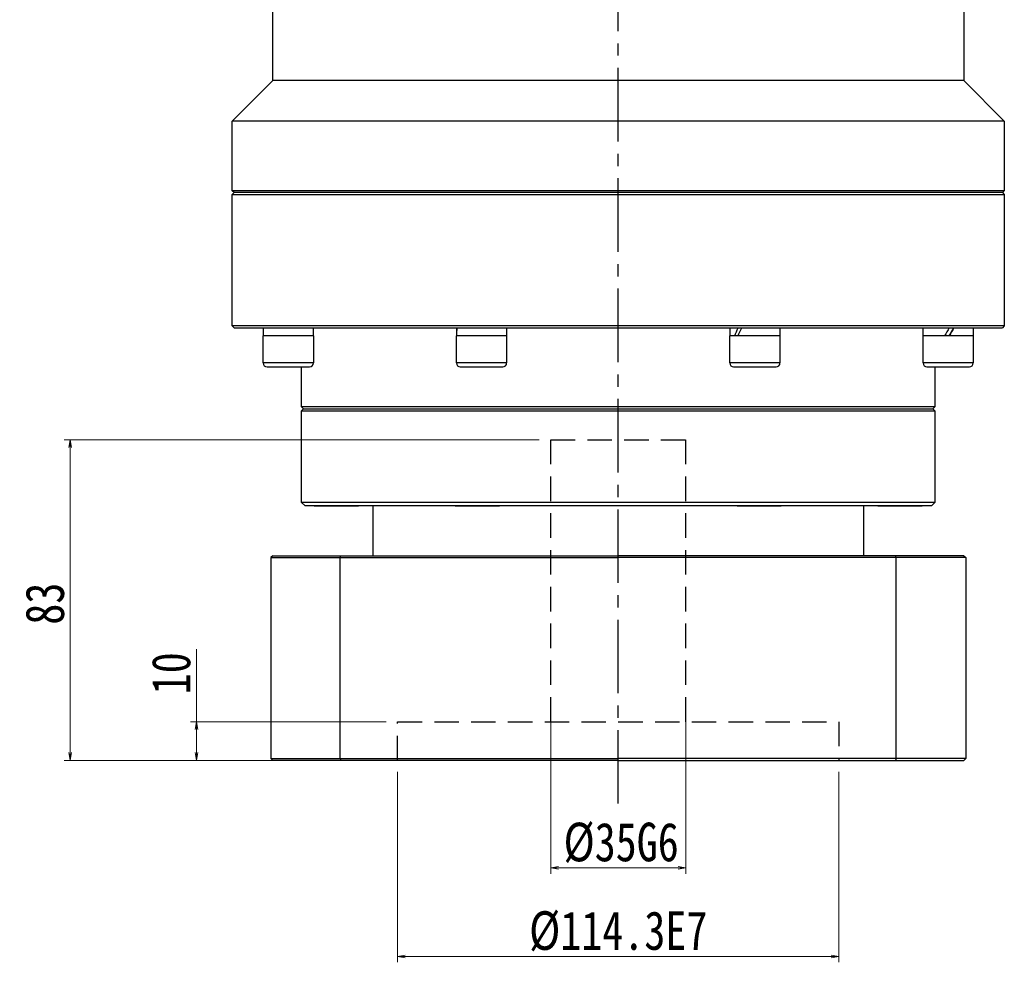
# Model space of a CAD drawing. Header units: millimetres. Extents: x -76 to 1281, y -48 to 907.
# Tile 3 of 5: x 216 to 471, y 272 to 516. Entities that reach past the tile are written whole.
import ezdxf

# ---------------------------------------------------------------- set-up
doc = ezdxf.new("R2010")
doc.units = ezdxf.units.MM
doc.linetypes.add('CENTER2', pattern=[28.575, 19.05, -3.175, 3.175, -3.175])
doc.linetypes.add('DASHED2', pattern=[9.525, 6.35, -3.175])
for name, color, linetype in [('1轮廓实线层', 7, 'Continuous'), ('3中心线层', 1, 'CENTER2'), ('4虚线层', 6, 'DASHED2')]:
    doc.layers.add(name, color=color, linetype=linetype)
doc.layers.add('尺寸线层', color=3, linetype='Continuous', lineweight=18)
doc.styles.add('宋体', font='SimSun.ttf', dxfattribs={"width": 0.8})
doc.dimstyles.new('A水平标注$0', dxfattribs={"dimtxt": 3.5, "dimasz": 2, "dimexe": 1.5, "dimexo": 3, "dimgap": 1.1, "dimtad": 1, "dimtoh": 1, "dimdec": 4, "dimdsep": 46, "dimtxsty": '宋体', "dimblk": 'OPEN', "dimcen": 3, "dimclrd": 3, "dimclre": 3, "dimclrt": 6, "dimadec": 0, "dimazin": 0, "dimtm": 1e-09, "dimtfac": 1, "dimtdec": 4, "dimtix": 1, "dimtmove": 0, "dimatfit": 3, "dimldrblk": 'OPEN', "dimfxl": 0, "dimlwd": 13, "dimlwe": 13, "dimarcsym": 0})

# ---------------------------------------------------------------- blocks, each defined once
blk = doc.blocks.new('_Open')
at = {"color": 0, "linetype": 'ByBlock', "lineweight": -2}
for p, q in [((-1, 0.17), (0, 0)), ((-1, -0.17), (0, 0)), ((0, 0), (-1, 0))]:
    blk.add_line(p, q, dxfattribs=at)
blk = doc.blocks.new('*D38')
at = {"layer": 'Defpoints', "color": 0, "transparency": 16777216}
for p in [(314.15, 334), (262.03, 324), (307.11, 324)]:
    blk.add_point(p, dxfattribs=at)
at = {"layer": '尺寸线层', "color": 3, "lineweight": 13, "transparency": 16777216}
for p, q in [((262.03, 334), (262.03, 352.83)), ((311.15, 334), (260.53, 334)), ((262.03, 326), (262.03, 332)), ((304.11, 324), (260.53, 324))]:
    blk.add_line(p, q, dxfattribs=at)
at = {"layer": '尺寸线层', "color": 3, "lineweight": 13, "transparency": 16777216, "xscale": 2, "yscale": 2, "zscale": 2}
for p, rotation in [((262.03, 334), 90), ((262.03, 324), 270)]:
    blk.add_blockref('_Open', p, dxfattribs=dict(at, rotation=rotation))
at = {"layer": '尺寸线层', "color": 6, "transparency": 16777216, "insert": (255.53, 346.55), "char_height": 10, "attachment_point": 5, "rotation": 90, "style": '宋体', "bg_fill": 3, "box_fill_scale": 1.1, "bg_fill_color": 256, "bg_fill_true_color": 13158600, "bg_fill_transparency": 0}
blk.add_mtext('10', dxfattribs=at)
blk = doc.blocks.new('*D39')
at = {"layer": 'Defpoints', "color": 0, "transparency": 16777216}
for p in [(353.8, 407), (229.33, 324), (307.11, 324)]:
    blk.add_point(p, dxfattribs=at)
at = {"layer": '尺寸线层', "color": 3, "lineweight": 13, "transparency": 16777216}
for p, q in [((350.8, 407), (227.83, 407)), ((229.33, 405), (229.33, 326)), ((304.11, 324), (227.83, 324))]:
    blk.add_line(p, q, dxfattribs=at)
at = {"layer": '尺寸线层', "color": 3, "lineweight": 13, "transparency": 16777216, "xscale": 2, "yscale": 2, "zscale": 2}
for p, rotation in [((229.33, 407), 90), ((229.33, 324), 270)]:
    blk.add_blockref('_Open', p, dxfattribs=dict(at, rotation=rotation))
at = {"layer": '尺寸线层', "color": 6, "transparency": 16777216, "insert": (222.83, 364.57), "char_height": 10, "attachment_point": 5, "rotation": 90, "style": '宋体'}
blk.add_mtext('83', dxfattribs=at)
blk = doc.blocks.new('*D40')
at = {"layer": 'Defpoints', "color": 0, "transparency": 16777216}
for p in [(314.15, 324), (428.45, 324), (428.45, 273.21)]:
    blk.add_point(p, dxfattribs=at)
at = {"layer": '尺寸线层', "color": 3, "lineweight": 13, "transparency": 16777216}
for p, q in [((314.15, 321), (314.15, 271.71)), ((428.45, 321), (428.45, 271.71)), ((316.15, 273.21), (426.45, 273.21))]:
    blk.add_line(p, q, dxfattribs=at)
at = {"layer": '尺寸线层', "color": 3, "lineweight": 13, "transparency": 16777216, "xscale": 2, "yscale": 2, "zscale": 2, "rotation": 180}
blk.add_blockref('_Open', (314.15, 273.21), dxfattribs=at)
at = {"layer": '尺寸线层', "color": 3, "lineweight": 13, "transparency": 16777216, "xscale": 2, "yscale": 2, "zscale": 2}
blk.add_blockref('_Open', (428.45, 273.21), dxfattribs=at)
at = {"layer": '尺寸线层', "color": 6, "transparency": 16777216, "insert": (371.3, 279.71), "char_height": 10, "attachment_point": 5, "style": '宋体'}
blk.add_mtext('{%%c114.3}{}{E7}', dxfattribs=at)
blk = doc.blocks.new('*D41')
at = {"layer": 'Defpoints', "color": 0, "transparency": 16777216}
for p in [(353.8, 337), (388.8, 337), (388.8, 296.14)]:
    blk.add_point(p, dxfattribs=at)
at = {"layer": '尺寸线层', "color": 3, "lineweight": 13, "transparency": 16777216}
for p, q in [((353.8, 334), (353.8, 294.64)), ((388.8, 334), (388.8, 294.64)), ((355.8, 296.14), (386.8, 296.14))]:
    blk.add_line(p, q, dxfattribs=at)
at = {"layer": '尺寸线层', "color": 3, "lineweight": 13, "transparency": 16777216, "xscale": 2, "yscale": 2, "zscale": 2, "rotation": 180}
blk.add_blockref('_Open', (353.8, 296.14), dxfattribs=at)
at = {"layer": '尺寸线层', "color": 3, "lineweight": 13, "transparency": 16777216, "xscale": 2, "yscale": 2, "zscale": 2}
blk.add_blockref('_Open', (388.8, 296.14), dxfattribs=at)
at = {"layer": '尺寸线层', "color": 6, "transparency": 16777216, "insert": (372.05, 302.64), "char_height": 10, "attachment_point": 5, "style": '宋体'}
blk.add_mtext('{%%c35}{}{G6}', dxfattribs=at)

msp = doc.modelspace()

# ---------------------------------------------------------------- linework, layer by layer
at = {"layer": '1轮廓实线层', "linetype": 'Continuous', "lineweight": 30}
for p, q in [((281.79686, 499.99673), (281.79686, 539.49673)), ((460.79686, 539.49673), (460.79686, 499.99673)), ((271.29686, 489.49673), (281.79686, 499.99673)), ((460.79686, 499.99673), (281.79686, 499.99673)), ((460.79686, 499.99673), (471.29686, 489.49673)), ((271.29686, 471.49673), (271.29686, 489.49673)), ((471.29686, 489.49673), (271.29686, 489.49673)), ((471.29686, 489.49673), (471.29686, 471.49673)), ((271.79686, 470.99673), (271.29686, 471.49673)), ((371.29686, 471.49673), (271.29686, 471.49673)), ((271.29686, 470.49673), (271.79686, 470.99673)), ((271.29686, 436.49673), (271.29686, 470.49673)), ((271.29686, 470.49673), (371.29686, 470.49673)), ((371.29686, 470.99673), (271.79686, 470.99673)), ((471.29686, 471.49673), (371.29686, 471.49673)), ((470.79686, 470.99673), (371.29686, 470.99673)), ((371.29686, 470.49673), (471.29686, 470.49673)), ((471.29686, 471.49673), (470.79686, 470.99673)), ((470.79686, 470.99673), (471.29686, 470.49673)), ((471.29686, 470.49673), (471.29686, 436.49673)), ((271.79686, 435.99673), (271.29686, 436.49673)), ((471.29686, 436.49673), (271.29686, 436.49673)), ((471.29686, 436.49673), (470.79686, 435.99673)), ((271.79686, 435.99673), (470.79686, 435.99673)), ((279.338, 426.89673), (279.338, 433.89673)), ((287.52033, 433.89673), (279.338, 433.89673)), ((279.398, 433.89673), (279.398, 435.99673)), ((292.338, 433.89673), (287.52033, 433.89673)), ((292.27801, 435.99673), (292.27801, 433.89673)), ((292.338, 433.89673), (292.338, 426.89673)), ((329.39864, 426.89673), (329.39864, 433.89673)), ((341.52781, 433.89673), (329.39864, 433.89673)), ((329.45864, 435.53186), (329.45864, 435.99673)), ((342.39864, 433.89673), (341.52781, 433.89673)), ((342.33864, 435.99673), (342.33864, 433.89673)), ((342.39864, 433.89673), (342.39864, 426.89673)), ((400.19508, 426.89673), (400.19508, 433.89673)), ((413.19508, 433.89673), (400.19508, 433.89673)), ((400.25508, 433.89673), (400.25508, 435.99673)), ((413.13508, 435.99673), (413.13508, 433.89673)), ((413.19508, 433.89673), (413.19508, 426.89673)), ((450.25572, 426.89673), (450.25572, 433.89673)), ((463.25572, 433.89673), (450.25572, 433.89673)), ((450.31572, 433.89673), (450.31572, 435.99673)), ((463.19572, 435.99673), (463.19572, 433.89673)), ((463.25572, 433.89673), (463.25572, 426.89673)), ((287.52033, 426.89673), (279.338, 426.89673)), ((280.33801, 425.89672), (287.26151, 425.89672)), ((287.26151, 425.89672), (291.338, 425.89672)), ((292.338, 426.89673), (287.52033, 426.89673)), ((289.29686, 415.49673), (289.29686, 425.89672)), ((341.52781, 426.89673), (329.39864, 426.89673)), ((330.39864, 425.89672), (340.66178, 425.89672)), ((340.66178, 425.89672), (341.39864, 425.89672)), ((342.39864, 426.89673), (341.52781, 426.89673)), ((413.19508, 426.89673), (400.19508, 426.89673)), ((401.19508, 425.89672), (412.19508, 425.89672)), ((463.25572, 426.89673), (450.25572, 426.89673)), ((451.25572, 425.89672), (462.25572, 425.89672)), ((453.29686, 425.89672), (453.29686, 415.49673)), ((289.79686, 414.99673), (289.29686, 415.49673)), ((453.29686, 415.49673), (289.29686, 415.49673)), ((289.29686, 414.49673), (289.79686, 414.99673)), ((289.29686, 390.79673), (289.29686, 414.49673)), ((289.29686, 414.49673), (453.29686, 414.49673)), ((289.79686, 414.99673), (452.79686, 414.99673)), ((453.29686, 415.49673), (452.79686, 414.99673)), ((452.79686, 414.99673), (453.29686, 414.49673)), ((453.29686, 414.49673), (453.29686, 390.79673)), ((290.09686, 389.99673), (289.29686, 390.79673)), ((371.29686, 390.79673), (289.29686, 390.79673)), ((453.29686, 390.79673), (371.29686, 390.79673)), ((453.29686, 390.79673), (452.49686, 389.99673)), ((290.09686, 389.99673), (371.29686, 389.99673)), ((292.79686, 389.89673), (303.79686, 389.89673)), ((307.79686, 376.99673), (307.79686, 389.99673)), ((329.29686, 389.89673), (340.29686, 389.89673)), ((371.29686, 389.99673), (452.49686, 389.99673)), ((402.29686, 389.89673), (413.29686, 389.89673)), ((434.79686, 389.99673), (434.79686, 376.99673)), ((438.79686, 389.89673), (449.79686, 389.89673)), ((281.80163, 376.99673), (281.30163, 376.49672)), ((299.30163, 376.49672), (299.48387, 376.99673)), ((443.30163, 376.49672), (443.11939, 376.99673)), ((443.30163, 324.49673), (443.30163, 376.49672)), ((460.80163, 376.99673), (461.30163, 376.49672)), ((461.30163, 376.49672), (461.30163, 324.49673)), ((371.30163, 323.99673), (460.80163, 323.99673)), ((443.30163, 324.49673), (443.11939, 323.99673)), ((460.80163, 323.99673), (461.30163, 324.49673))]:
    msp.add_line(p, q, dxfattribs=at)
at = {"layer": '1轮廓实线层'}
for p, q in [((281.30163, 376.49672), (371.30163, 376.49672)), ((281.80163, 376.99673), (371.30163, 376.99673)), ((460.80163, 376.99673), (371.30163, 376.99673)), ((461.30163, 376.49672), (371.30163, 376.49672)), ((461.30163, 324.49673), (371.30163, 324.49673))]:
    msp.add_line(p, q, dxfattribs=at)
at = {"layer": '1轮廓实线层', "linetype": 'Continuous', "lineweight": 30}
for centre, start, end in [((280.338, 426.89673), 180, 270), ((291.338, 426.89673), 270, 0), ((330.39864, 426.89673), 180, 270), ((341.39864, 426.89673), 270, 0), ((401.19508, 426.89673), 180, 270), ((412.19508, 426.89673), 270, 0), ((451.25572, 426.89673), 180, 270), ((462.25572, 426.89673), 270, 0), ((292.79686, 390.89673), 244.1580672, 270), ((303.79686, 390.89673), 270, 295.8419328), ((329.29686, 390.89673), 244.1580672, 270), ((340.29686, 390.89673), 270, 295.8419328), ((402.29686, 390.89673), 244.1580672, 270), ((413.29686, 390.89673), 270, 295.8419328), ((438.79686, 390.89673), 244.1580672, 270), ((449.79686, 390.89673), 270, 295.8419328)]:
    msp.add_arc(centre, 1, start, end, dxfattribs=at)
at = {"layer": '1轮廓实线层', "linetype": 'Continuous', "lineweight": 30, "extrusion": (0, 0, -1)}
for centre, major_axis, ratio, start_param, end_param in [((335.89864, 435.99673), (0.40198, 11.152), 0.576348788, 4.555574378, 4.691617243), ((335.89864, 433.89673), (0.40198, 11.152), 0.576348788, 4.691617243, 4.881013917), ((406.69508, 435.99673), (5.36053, 11.01843), 0.323918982, 4.366689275, 4.556085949), ((406.69508, 433.89673), (5.36053, 11.01843), 0.323918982, 4.556085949, 4.745482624), ((456.75572, 435.99673), (6.43685, 11.1538), 0.01805203, 1.560378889, 1.749775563), ((456.75572, 433.89673), (4.33788, 7.51669), 0.01805203, 1.277248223, 1.560378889), ((456.75572, 433.89673), (6.43685, 11.1538), 0.01805203, 1.370982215, 1.560378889)]:
    msp.add_ellipse(centre, major_axis=major_axis, ratio=ratio, start_param=start_param, end_param=end_param, dxfattribs=at)
at = {"layer": '3中心线层'}
msp.add_line((371.30163, 312.78962), (371.30163, 554.49673), dxfattribs=at)
at = {"layer": '4虚线层'}
for p, q in [((353.80163, 406.99673), (388.80163, 406.99673)), ((353.80163, 333.99673), (353.80163, 406.99673)), ((388.80163, 333.99673), (388.80163, 406.99673)), ((314.15163, 333.99673), (428.45163, 333.99673)), ((314.15163, 323.99673), (314.15163, 333.99673)), ((428.45163, 333.99673), (428.45163, 323.99673))]:
    msp.add_line(p, q, dxfattribs=at)

# ---------------------------------------------------------------- dimensions: what is measured, and where the dimension line sits
at = {"layer": '尺寸线层'}
dim = msp.add_linear_dim(base=(388.80163, 296.14485), p1=(353.80163, 336.99673), p2=(388.80163, 336.99673), text='{%%c<>}{}{G6}', dimstyle='A水平标注$0', override={"dimtxt": 10, "dimgap": 1.5, "dimtfill": 0}, dxfattribs=at)
dim.commit()
dim.dimension.update_dxf_attribs({"geometry": '*D41', "text_midpoint": (372.05163, 296.14485), "dimtype": 160})

# ---------------------------------------------------------------- next in the draw order: dimensions: what is measured, and where the dimension line sits
dim = msp.add_linear_dim(base=(262.02891, 323.99673), p1=(314.15163, 333.99673), p2=(307.10639, 323.99673), angle=90, dimstyle='A水平标注$0', override={"dimtxt": 10, "dimgap": 1.5, "dimtoh": 0, "dimblk": 'Open', "dimtfill": 1, "dimtfillclr": 256}, dxfattribs=at)
dim.commit()
dim.dimension.update_dxf_attribs({"geometry": '*D38', "text_midpoint": (262.02891, 346.55257), "dimtype": 160})

# ---------------------------------------------------------------- next in the draw order: linework, layer by layer
at = {"layer": '1轮廓实线层', "linetype": 'Continuous', "lineweight": 30}
for p, q in [((281.30163, 376.49672), (281.30163, 324.49673)), ((299.30163, 324.49673), (299.30163, 376.49672)), ((281.80163, 323.99673), (281.30163, 324.49673)), ((371.30163, 323.99673), (281.80163, 323.99673)), ((299.30163, 324.49673), (299.48387, 323.99673))]:
    msp.add_line(p, q, dxfattribs=at)
at = {"layer": '1轮廓实线层'}
msp.add_line((281.30163, 324.49673), (371.30163, 324.49673), dxfattribs=at)

# ---------------------------------------------------------------- next in the draw order: dimensions: what is measured, and where the dimension line sits
at = {"layer": '尺寸线层'}
dim = msp.add_linear_dim(base=(229.33489, 323.99673), p1=(353.80163, 406.99673), p2=(307.10639, 323.99673), angle=90, dimstyle='A水平标注$0', override={"dimtxt": 10, "dimgap": 1.5, "dimtfill": 0}, dxfattribs=at)
dim.commit()
dim.dimension.update_dxf_attribs({"geometry": '*D39', "text_midpoint": (229.33489, 364.5688), "dimtype": 160})
dim = msp.add_linear_dim(base=(428.45163, 273.20639), p1=(314.15163, 323.99673), p2=(428.45163, 323.99673), text='{%%c<>}{}{E7}', dimstyle='A水平标注$0', override={"dimtxt": 10, "dimgap": 1.5, "dimtfill": 0}, dxfattribs=at)
dim.commit()
dim.dimension.update_dxf_attribs({"geometry": '*D40', "text_midpoint": (371.30163, 273.20639), "dimtype": 160})

doc.saveas('drawing.dxf')
